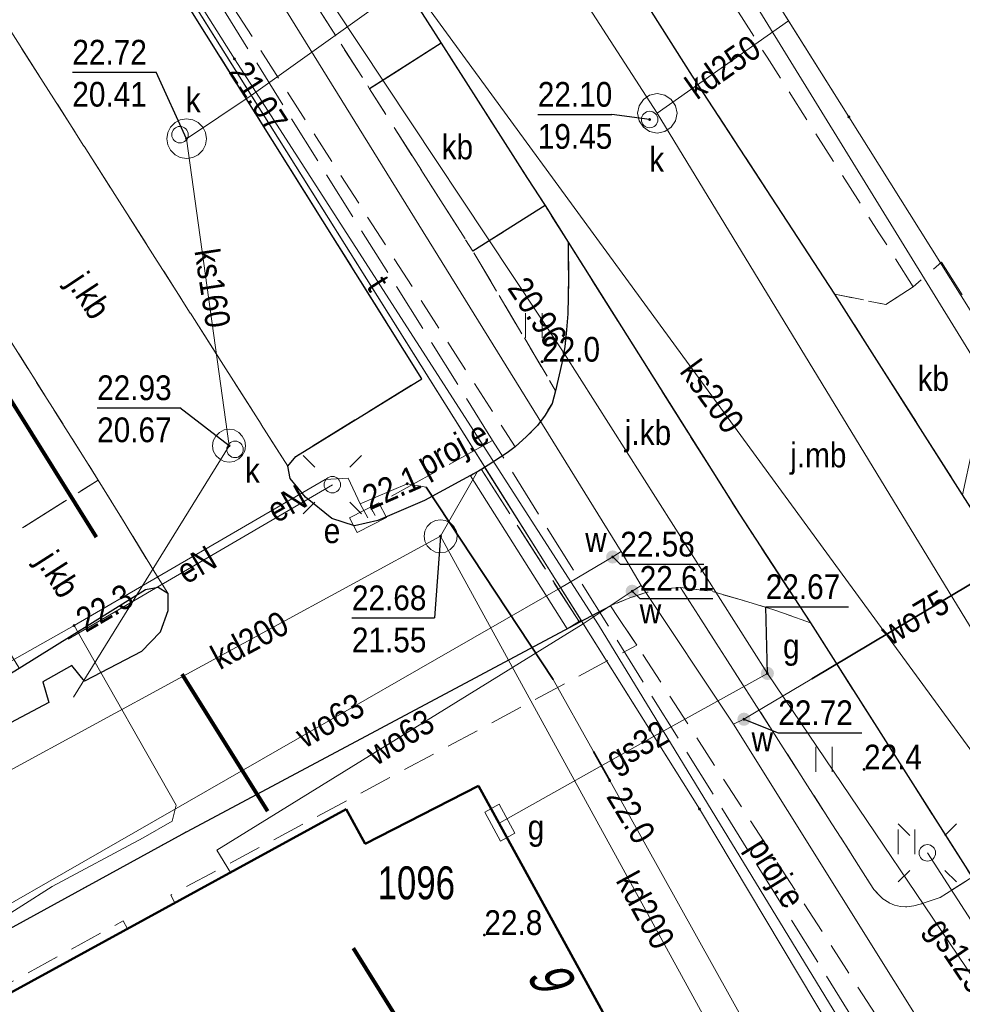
# Model space of a CAD drawing. Header units: metres. Extents: x 5490589 to 5490956, y 5935138 to 5935420.
# Tile 7 of 39: x 5490718 to 5490746, y 5935258 to 5935288. Entities that reach past the tile are written whole.
import ezdxf
from ezdxf.enums import TextEntityAlignment as Align

# ---------------------------------------------------------------- set-up
doc = ezdxf.new("R2010")
doc.units = ezdxf.units.M
doc.header["$MEASUREMENT"] = 0
for name, pattern in [('1.0_0.5', [1.5, 1, -0.5]), ('1.5_0.5', [2, 1.5, -0.5]), ('218-1000', [1.4, 0.7, -0.7]), ('219-500', [0]), ('egug-500', [0])]:
    doc.linetypes.add(name, pattern=pattern)
doc.layers.get('0').update_dxf_attribs({"color": 2, "linetype": 'CONTINUOUS', "lineweight": 5})
for name, color, linetype in [('203-punkt graniczny', 7, 'CONTINUOUS'), ('218-kontur użytku gruntowego', 7, 'CONTINUOUS'), ('219-działka ewidencyjna', 7, 'CONTINUOUS'), ('238-Punkt adresowy budynku', 7, 'CONTINUOUS'), ('312-budynek ewidencyjny', 7, 'CONTINUOUS'), ('312-oznaczenie budynku ewidencyjnego', 7, 'CONTINUOUS'), ('chodnik', 7, 'CONTINUOUS'), ('jezdnia', 7, 'CONTINUOUS'), ('jezdnia-Atr17', 7, 'CONTINUOUS'), ('komora podziemna', 7, 'CONTINUOUS'), ('krawężnik', 7, 'CONTINUOUS'), ('latarnia', 7, 'CONTINUOUS'), ('obszar utwardzony', 7, 'CONTINUOUS'), ('obszar utwardzony-Atr17', 7, 'CONTINUOUS'), ('obudowa ochronna przewodu', 7, 'CONTINUOUS'), ('odwodnienie liniowe', 7, 'CONTINUOUS'), ('pikieta naturalna', 7, 'CONTINUOUS'), ('pikieta naturalna-Atr2', 7, 'CONTINUOUS'), ('przewód elektroenergetyczny podziemny', 7, 'CONTINUOUS'), ('przewód elektroenergetyczny podziemny - ob. projektowany', 7, 'CONTINUOUS'), ('przewód elektroenergetyczny podziemny - ob. projektowany-Atr1', 7, 'CONTINUOUS'), ('przewód elektroenergetyczny podziemny-Atr1', 7, 'CONTINUOUS'), ('przewód gazowy', 7, 'CONTINUOUS'), ('przewód gazowy-Atr1', 7, 'CONTINUOUS'), ('przewód kanalizacyjny', 7, 'CONTINUOUS'), ('przewód kanalizacyjny-Atr1', 7, 'CONTINUOUS'), ('przewód telekomunikacyjny podziemny', 7, 'CONTINUOUS'), ('przewód telekomunikacyjny podziemny-Atr1', 7, 'CONTINUOUS'), ('przewód wodociągowy', 7, 'CONTINUOUS'), ('przewód wodociągowy-Atr1', 7, 'CONTINUOUS'), ('rzędna', 7, 'CONTINUOUS'), ('rzędna-Atr2', 7, 'CONTINUOUS'), ('rzędna-Atr3', 7, 'CONTINUOUS'), ('szafa elektroenergetyczna lub kontener', 7, 'CONTINUOUS'), ('szafa elektroenergetyczna lub kontener-Atr17', 7, 'CONTINUOUS'), ('szafa gazowa lub kontener', 7, 'CONTINUOUS'), ('szafa gazowa lub kontener-Atr17', 7, 'CONTINUOUS'), ('trawnik', 7, 'CONTINUOUS'), ('właz do komory lub kanału - okrągły', 7, 'CONTINUOUS'), ('właz do komory lub kanału - okrągły-Atr17', 7, 'CONTINUOUS'), ('zasuwa lub zawór', 7, 'CONTINUOUS'), ('zasuwa lub zawór-Atr17', 7, 'CONTINUOUS')]:
    doc.layers.add(name, color=color, linetype=linetype)
doc.layers.add('zakres nowy', color=6, linetype='218-1000', lineweight=80)
doc.styles.get("Standard").update_dxf_attribs({"font": 'Working1250', "width": 0.75})
doc.linetypes.add('sukl_500', pattern='A,0.35,0,[22,ksztalty.shx,S=0.5,R=0,X=0,Y=0]', length=0.35)

# ---------------------------------------------------------------- blocks, each defined once
blk = doc.blocks.new('203')
at = {"linetype": 'Continuous', "lineweight": 0}
h = blk.add_hatch(color=0, dxfattribs=at)
edge = h.paths.add_edge_path()
edge.add_arc((0, 0), 0.045, 0, 360)
blk = doc.blocks.new('PW01')
at = {"linetype": 'Continuous', "lineweight": 13}
h = blk.add_hatch(color=0, dxfattribs=at)
edge = h.paths.add_edge_path()
edge.add_arc((0, 0), 0.045, 0, 360)
blk = doc.blocks.new('TU04')
at = {"color": 0, "linetype": 'Continuous', "lineweight": 13}
for p, q in [((0, 0), (0, 0.75)), ((0.5, 0), (0.5, 0.75))]:
    blk.add_line(p, q, dxfattribs=at)
blk = doc.blocks.new('US22')
at = {"color": 0, "linetype": 'Continuous', "lineweight": 13}
blk.add_circle((0, 0), 0.25, dxfattribs=at)
blk = doc.blocks.new('SM01')
at = {"color": 0, "linetype": 'Continuous', "lineweight": 13}
for p, q in [((-0.53, 0.531), (-0.883, 0.884)), ((0.531, 0.531), (0.884, 0.884)), ((-0.53, -0.53), (-0.883, -0.883)), ((0.531, -0.53), (0.884, -0.883))]:
    blk.add_line(p, q, dxfattribs=at)
blk.add_circle((0, 0), 0.25, dxfattribs=at)
blk = doc.blocks.new('US18')
at = {"color": 0, "linetype": 'Continuous', "lineweight": 13}
for p, q in [((-0.5, -0.25), (-0.5, 0.25)), ((-0.5, 0.25), (0.5, 0.25)), ((0.5, -0.25), (0.5, 0.25)), ((-0.5, -0.25), (0.5, -0.25))]:
    blk.add_line(p, q, dxfattribs=at)
blk = doc.blocks.new('US20')
at = {"color": 0, "linetype": 'Continuous', "lineweight": 13}
for p, q in [((-0.5, -0.25), (-0.5, 0.25)), ((-0.5, 0.25), (0.5, 0.25)), ((0.5, -0.25), (0.5, 0.25)), ((-0.5, -0.25), (0.5, -0.25))]:
    blk.add_line(p, q, dxfattribs=at)
blk = doc.blocks.new('US25')
at = {"linetype": 'Continuous', "lineweight": 0}
h = blk.add_hatch(color=0, dxfattribs=at)
edge = h.paths.add_edge_path()
edge.add_arc((0, 0), 0.2, 0, 360)

msp = doc.modelspace()

# ---------------------------------------------------------------- linework, layer by layer
at = {"layer": '218-kontur użytku gruntowego', "color": 3, "linetype": 'egug-500', "lineweight": 18, "flags": 128}
for points in [[(5490725.32, 5935313.46), (5490743.06, 5935285.21)], [(5490743.06, 5935285.21), (5490725.32, 5935313.46)], [(5490714.69, 5935302.17), (5490738.53, 5935264.23)], [(5490738.53, 5935264.23), (5490714.69, 5935302.17)], [(5490743.06, 5935285.21), (5490752.63, 5935269.96)], [(5490752.63, 5935269.96), (5490743.06, 5935285.21)], [(5490738.53, 5935264.23), (5490743.54, 5935255.85)], [(5490743.54, 5935255.85), (5490738.53, 5935264.23)]]:
    msp.add_lwpolyline(points, dxfattribs=at)
at = {"layer": '219-działka ewidencyjna', "color": 7, "linetype": '219-500', "lineweight": 18, "flags": 128}
for points in [[(5490720.38, 5935321.3), (5490743.06, 5935285.21)], [(5490711.96, 5935306.52), (5490738.53, 5935264.23)], [(5490743.06, 5935285.21), (5490752.63, 5935269.96)], [(5490738.53, 5935264.23), (5490743.54, 5935255.85)]]:
    msp.add_lwpolyline(points, dxfattribs=at)
at = {"layer": '312-budynek ewidencyjny', "color": 7, "linetype": 'Continuous', "lineweight": 50, "flags": 128}
for points in [[(5490728.4, 5935263.17), (5490731.83, 5935264.93)], [(5490731.83, 5935264.93), (5490737.45, 5935254.71)], [(5490712.14, 5935255.66), (5490727.82, 5935264.22)], [(5490727.82, 5935264.22), (5490728.4, 5935263.17)]]:
    msp.add_lwpolyline(points, dxfattribs=at)
at = {"layer": 'chodnik', "color": 7, "linetype": '1.0_0.5', "lineweight": 18, "flags": 128}
for points in [[(5490745.01, 5935280.06), (5490743.97, 5935281.7), (5490740.58, 5935287.02), (5490734.29, 5935296.96), (5490724.51, 5935312.19), (5490718.66, 5935321.38), (5490717.32, 5935324.1), (5490713.17, 5935334.3), (5490712.5, 5935336.7), (5490711.63, 5935340.62), (5490711.22, 5935343.09), (5490710.94, 5935345.55), (5490710.75, 5935347.55), (5490710.66, 5935349.54), (5490710.66, 5935351.03), (5490710.7, 5935353.01), (5490712.19, 5935364.94), (5490712.58, 5935366.38), (5490712.87, 5935367.34), (5490713.24, 5935368.27), (5490713.66, 5935369.18), (5490714.14, 5935370.06), (5490714.51, 5935370.62), (5490714.93, 5935371.16), (5490715.4, 5935371.62), (5490715.84, 5935371.93), (5490716.31, 5935372.13), (5490716.64, 5935372.23), (5490716.97, 5935372.31), (5490717.31, 5935372.37), (5490717.79, 5935372.43), (5490718.3, 5935372.47), (5490718.8, 5935372.47), (5490719.32, 5935372.45), (5490719.79, 5935372.33), (5490721.27, 5935371.81), (5490723.61, 5935370.95), (5490724.36, 5935373), (5490723.41, 5935373.35), (5490721.53, 5935374.04), (5490720.55, 5935374.34), (5490720.06, 5935374.47), (5490719.58, 5935374.59), (5490719.09, 5935374.64), (5490718.59, 5935374.65), (5490718.09, 5935374.63), (5490717.59, 5935374.6), (5490717.06, 5935374.54), (5490716.58, 5935374.46), (5490716.1, 5935374.35), (5490715.59, 5935374.2), (5490715.14, 5935373.99), (5490714.72, 5935373.8), (5490714.28, 5935373.53), (5490713.91, 5935373.2), (5490713.52, 5935372.84), (5490713.19, 5935372.46), (5490712.82, 5935372.06), (5490712.55, 5935371.63), (5490712.04, 5935370.75), (5490711.62, 5935369.88), (5490711.19, 5935368.99), (5490710.63, 5935367.57), (5490709.76, 5935364.23), (5490709.44, 5935362.78), (5490709.22, 5935361.29), (5490708.92, 5935359.29), (5490708.69, 5935357.31), (5490708.52, 5935354.29), (5490708.49, 5935352.27), (5490708.49, 5935350.27), (5490708.53, 5935348.26), (5490708.64, 5935346.8), (5490708.77, 5935345.32), (5490708.93, 5935343.86), (5490709.16, 5935342.35), (5490709.38, 5935340.82), (5490709.63, 5935339.3), (5490709.91, 5935337.91), (5490710.2, 5935336.88), (5490710.54, 5935335.49), (5490710.98, 5935334.03), (5490711.86, 5935331.13), (5490712.37, 5935329.69), (5490713.08, 5935327.85), (5490713.69, 5935326.49), (5490715.17, 5935323.27), (5490715.86, 5935321.91), (5490716.6, 5935320.62), (5490717.66, 5935318.92), (5490718.74, 5935317.25), (5490722.51, 5935311.34), (5490732.44, 5935295.73), (5490738.32, 5935286.44), (5490742.63, 5935279.84), (5490744.18, 5935279.52)], [(5490732.94, 5935275.21), (5490733.29, 5935275.52), (5490733.62, 5935275.85), (5490733.85, 5935276.17), (5490734.06, 5935276.52), (5490734.17, 5935276.91), (5490731.66, 5935281.14), (5490728.53, 5935286.06), (5490725.2, 5935291.27), (5490722.05, 5935296.28), (5490718.84, 5935301.33), (5490715.56, 5935306.35), (5490712.28, 5935311.52), (5490709.09, 5935316.55), (5490708.36, 5935317.49), (5490707.88, 5935318.37), (5490707.39, 5935319.26), (5490706.91, 5935320.13), (5490706.42, 5935321.03), (5490705.94, 5935321.89), (5490705.74, 5935322.31), (5490705.28, 5935323.21), (5490704.61, 5935324.71), (5490704.14, 5935324.81), (5490703.64, 5935324.93), (5490703.19, 5935324.99), (5490702.81, 5935325.04), (5490702.26, 5935324.98), (5490703.03, 5935323.35), (5490703.43, 5935322.42), (5490703.88, 5935321.52), (5490704.33, 5935320.64), (5490704.82, 5935319.76), (5490705.29, 5935318.87), (5490705.77, 5935318), (5490706.26, 5935317.14), (5490706.77, 5935316.26), (5490716.95, 5935300.22), (5490726.64, 5935285.02)], [(5490744.7, 5935256.71), (5490744.93, 5935256.26), (5490745.1, 5935255.79), (5490745.19, 5935255.55), (5490745.25, 5935255.28), (5490745.31, 5935255.05), (5490745.33, 5935254.81), (5490745.38, 5935254.46), (5490745.38, 5935254.14), (5490745.37, 5935253.79), (5490745.34, 5935253.45), (5490745.27, 5935253.14), (5490745.06, 5935252.48), (5490744.86, 5935251.92), (5490744.47, 5935251.12), (5490744.22, 5935250.75), (5490744.08, 5935250.54), (5490743.8, 5935250.13), (5490743.58, 5935249.88), (5490743.37, 5935249.61), (5490743.15, 5935249.38), (5490742.95, 5935249.16), (5490742.57, 5935248.86), (5490742.33, 5935248.71), (5490724.82, 5935239.18), (5490705.47, 5935228.63), (5490693.16, 5935221.91), (5490692.71, 5935221.7), (5490692.25, 5935221.48), (5490691.89, 5935221.35), (5490691.18, 5935221.11), (5490690.34, 5935220.87), (5490689.82, 5935220.79), (5490689.33, 5935220.75), (5490688.66, 5935220.74), (5490688.32, 5935220.78), (5490687.81, 5935220.83), (5490687.32, 5935220.94), (5490686.84, 5935221.1), (5490686.36, 5935221.26), (5490685.9, 5935221.46), (5490685.47, 5935221.71), (5490685.04, 5935222), (5490684.65, 5935222.31), (5490684.26, 5935222.64), (5490683.95, 5935222.92), (5490681.58, 5935222.25), (5490682.03, 5935221.84), (5490682.34, 5935221.51), (5490682.69, 5935221.17), (5490683.06, 5935220.82), (5490683.46, 5935220.5), (5490683.86, 5935220.2), (5490684.28, 5935219.91), (5490684.72, 5935219.66), (5490685.15, 5935219.42), (5490685.61, 5935219.22), (5490686.07, 5935219.05), (5490687.06, 5935218.73), (5490687.54, 5935218.63), (5490688.53, 5935218.56), (5490689.05, 5935218.54), (5490690.08, 5935218.63), (5490691.09, 5935218.79), (5490691.54, 5935218.92), (5490692.46, 5935219.23), (5490693.4, 5935219.62), (5490693.9, 5935219.85), (5490712.74, 5935230.16), (5490744.74, 5935247.55), (5490745.65, 5935248.12), (5490746.48, 5935248.68), (5490747.2, 5935249.3), (5490747.84, 5935249.96), (5490747.66, 5935250.63), (5490747.54, 5935251.26), (5490747.45, 5935252.13), (5490747.39, 5935253.13), (5490747.39, 5935254.13), (5490747.49, 5935255.14), (5490747.67, 5935256.1), (5490747.96, 5935257.1), (5490748.16, 5935257.57), (5490748.31, 5935257.9), (5490748.57, 5935258.33), (5490748.88, 5935258.81), (5490746.8, 5935262.16), (5490745.83, 5935261.55), (5490745.22, 5935261.34), (5490745.03, 5935261.29), (5490744.82, 5935261.26), (5490744.63, 5935261.27), (5490744.44, 5935261.31), (5490744.27, 5935261.39), (5490744.09, 5935261.51), (5490743.95, 5935261.65), (5490743.82, 5935261.79), (5490743.71, 5935261.96), (5490737.96, 5935270.94), (5490737.41, 5935270.9), (5490736.94, 5935270.8), (5490736.42, 5935270.63), (5490735.83, 5935270.39), (5490736.63, 5935269.2), (5490744.43, 5935257.14)], [(5490690.95, 5935244.52), (5490696.44, 5935247.5), (5490701.56, 5935250.21), (5490701.7, 5935249.96), (5490703.23, 5935250.8), (5490703.11, 5935251.03), (5490721.06, 5935260.84), (5490721.19, 5935260.6), (5490722.62, 5935261.38), (5490722.5, 5935261.62), (5490736.63, 5935269.2), (5490735.83, 5935270.39), (5490734.89, 5935269.89), (5490722.85, 5935263.47), (5490711.65, 5935257.33), (5490708.69, 5935255.66), (5490695.81, 5935248.66), (5490690.33, 5935245.66)]]:
    msp.add_lwpolyline(points, close=True, dxfattribs=at)
at = {"layer": 'jezdnia', "color": 7, "linetype": '1.5_0.5', "lineweight": 18, "flags": 128}
for points in [[(5490754, 5935262.06), (5490751.86, 5935265.39), (5490746.51, 5935273.75), (5490742.63, 5935279.84), (5490738.32, 5935286.44), (5490732.44, 5935295.73), (5490722.51, 5935311.34), (5490718.74, 5935317.25), (5490717.66, 5935318.92), (5490716.6, 5935320.62), (5490715.86, 5935321.91), (5490715.17, 5935323.27), (5490713.69, 5935326.49), (5490713.08, 5935327.85), (5490712.37, 5935329.69), (5490711.86, 5935331.13), (5490710.98, 5935334.03), (5490710.54, 5935335.49), (5490710.2, 5935336.88), (5490709.91, 5935337.91), (5490709.63, 5935339.3), (5490709.38, 5935340.82), (5490709.16, 5935342.35), (5490708.93, 5935343.86), (5490708.77, 5935345.32), (5490708.64, 5935346.8), (5490708.53, 5935348.26), (5490708.49, 5935350.27), (5490708.49, 5935352.27), (5490708.52, 5935354.29), (5490708.69, 5935357.31), (5490708.92, 5935359.29), (5490709.22, 5935361.29), (5490709.44, 5935362.78), (5490709.76, 5935364.23), (5490710.63, 5935367.57), (5490711.19, 5935368.99), (5490711.62, 5935369.88), (5490712.04, 5935370.75), (5490712.55, 5935371.63), (5490712.82, 5935372.06), (5490713.19, 5935372.46), (5490713.52, 5935372.84), (5490713.91, 5935373.2), (5490714.28, 5935373.53), (5490714.72, 5935373.8), (5490715.14, 5935373.99), (5490715.59, 5935374.2), (5490716.1, 5935374.35), (5490716.58, 5935374.46), (5490717.06, 5935374.54), (5490717.59, 5935374.6), (5490718.09, 5935374.63), (5490718.59, 5935374.65), (5490719.09, 5935374.64), (5490719.58, 5935374.59), (5490720.06, 5935374.47), (5490720.55, 5935374.34), (5490721.53, 5935374.04), (5490723.41, 5935373.35), (5490702.58, 5935381.08), (5490702.88, 5935380.9), (5490703.47, 5935380.34), (5490704.14, 5935379.62), (5490704.41, 5935379.22), (5490704.74, 5935378.8), (5490705, 5935378.36), (5490705.24, 5935377.93), (5490705.41, 5935377.45), (5490705.56, 5935376.98), (5490705.82, 5935376), (5490705.91, 5935375.52), (5490705.96, 5935375), (5490705.84, 5935373.98), (5490705.68, 5935373.03), (5490704.59, 5935369.2), (5490704.16, 5935367.65), (5490703.32, 5935364.34), (5490702.95, 5935362.4), (5490702.62, 5935360.41), (5490702.37, 5935358.41), (5490702.21, 5935356.95), (5490702.11, 5935355.46), (5490702, 5935353.48), (5490701.86, 5935351.04), (5490701.94, 5935349.48), (5490702, 5935347.48), (5490702.1, 5935345.49), (5490702.32, 5935343.51), (5490702.58, 5935341.53), (5490702.9, 5935339.58), (5490703.23, 5935337.6), (5490704.2, 5935333.72), (5490704.64, 5935332.3), (5490705.46, 5935329.97), (5490706.14, 5935328.08), (5490707.1, 5935325.83), (5490707.95, 5935324), (5490709.1, 5935321.76), (5490710.29, 5935319.58), (5490711.29, 5935317.81), (5490714.53, 5935312.73), (5490717.75, 5935307.69), (5490721, 5935302.68), (5490723.92, 5935298.01), (5490727.38, 5935292.63), (5490730.7, 5935287.45), (5490733.32, 5935283.34), (5490733.85, 5935282.52), (5490734.55, 5935281.41), (5490739.74, 5935273.17), (5490741.9, 5935269.87), (5490746.8, 5935262.16), (5490748.88, 5935258.81), (5490749.4, 5935257.88), (5490749.6, 5935257.24), (5490749.69, 5935256.22), (5490749.7, 5935255.72), (5490749.66, 5935254.72), (5490749.48, 5935253.71), (5490749.24, 5935252.74), (5490748.89, 5935251.77), (5490748.72, 5935251.33), (5490748.47, 5935250.87), (5490747.84, 5935249.96), (5490747.2, 5935249.3), (5490746.48, 5935248.68), (5490745.65, 5935248.12), (5490744.74, 5935247.55), (5490712.74, 5935230.16), (5490703.54, 5935225.12), (5490693.9, 5935219.85), (5490693.4, 5935219.62), (5490692.46, 5935219.23), (5490691.54, 5935218.92), (5490691.09, 5935218.79), (5490690.08, 5935218.63), (5490689.05, 5935218.54), (5490688.53, 5935218.56), (5490687.54, 5935218.63), (5490687.06, 5935218.73), (5490686.07, 5935219.05), (5490685.61, 5935219.22), (5490685.15, 5935219.42), (5490684.72, 5935219.66), (5490684.28, 5935219.91), (5490683.86, 5935220.2), (5490683.46, 5935220.5), (5490683.06, 5935220.82), (5490682.69, 5935221.17), (5490682.34, 5935221.51), (5490682.03, 5935221.84), (5490681.58, 5935222.25), (5490692, 5935203.21), (5490691.95, 5935203.64), (5490691.81, 5935204.11), (5490691.67, 5935204.57), (5490691.58, 5935205.09), (5490691.5, 5935205.57), (5490691.45, 5935206.08), (5490691.44, 5935206.59), (5490691.46, 5935207.1), (5490691.51, 5935207.6), (5490691.57, 5935208.09), (5490691.67, 5935208.6), (5490691.79, 5935209.07), (5490691.97, 5935209.54), (5490692.16, 5935210.01), (5490692.38, 5935210.47), (5490692.6, 5935210.92), (5490692.87, 5935211.35), (5490693.16, 5935211.75), (5490693.44, 5935212.14), (5490693.82, 5935212.5), (5490694.17, 5935212.86), (5490694.55, 5935213.19), (5490694.94, 5935213.49), (5490695.79, 5935214.04), (5490696.66, 5935214.53), (5490697.52, 5935215.02), (5490700.98, 5935216.88), (5490713.43, 5935223.69), (5490747.61, 5935242.42), (5490749.35, 5935243.37), (5490751.08, 5935244.31), (5490752.54, 5935244.93), (5490753.48, 5935245.27), (5490754.44, 5935245.5), (5490755.47, 5935245.62), (5490756.49, 5935245.57), (5490757.44, 5935245.48), (5490757.94, 5935245.33), (5490758.44, 5935245.18), (5490758.97, 5935244.88), (5490759.4, 5935244.58), (5490760.1, 5935243.77), (5490762.52, 5935240.67), (5490764.56, 5935238.37), (5490768.95, 5935233.26), (5490770.95, 5935231.1), (5490772.99, 5935228.9), (5490777.19, 5935224.62), (5490781.53, 5935220.39), (5490785.9, 5935216.42), (5490790.42, 5935212.45), (5490793, 5935210.21), (5490794.96, 5935208.49), (5490798.17, 5935206.07), (5490801.3, 5935203.57), (5490802.88, 5935202.4), (5490805.26, 5935200.59), (5490810.19, 5935197.14), (5490813.47, 5935194.9), (5490818.52, 5935191.68), (5490820, 5935190.79), (5490832.04, 5935183.46), (5490835.43, 5935181.38), (5490842.37, 5935177.14), (5490842.16, 5935176.8), (5490843.47, 5935176), (5490843.72, 5935176.35), (5490850.85, 5935171.98), (5490854.26, 5935169.93), (5490861.26, 5935165.65), (5490866.4, 5935162.52), (5490869.81, 5935160.5), (5490872.81, 5935165.67), (5490863.37, 5935171.42), (5490857.41, 5935175.05), (5490855.71, 5935176.07), (5490854.88, 5935176.62), (5490854.18, 5935177.24), (5490853.76, 5935177.67), (5490853.43, 5935178.05), (5490853.12, 5935178.46), (5490852.87, 5935178.88), (5490852.62, 5935179.32), (5490852.42, 5935179.78), (5490852.23, 5935180.26), (5490852.07, 5935180.73), (5490851.98, 5935181.24), (5490851.9, 5935181.72), (5490851.84, 5935182.21), (5490851.82, 5935182.71), (5490851.84, 5935183.22), (5490851.86, 5935183.73), (5490851.92, 5935184.22), (5490852.03, 5935184.71), (5490852.2, 5935185.34), (5490853.97, 5935188.73), (5490850.09, 5935193.68), (5490848.57, 5935191.56), (5490847.66, 5935190.36), (5490847.03, 5935189.58), (5490846.4, 5935188.81), (5490845.74, 5935188.06), (5490845.37, 5935187.7), (5490844.97, 5935187.4), (5490844.56, 5935187.12), (5490844.11, 5935186.9), (5490843.65, 5935186.7), (5490843.16, 5935186.55), (5490842.68, 5935186.42), (5490842.2, 5935186.37), (5490841.69, 5935186.29), (5490841.17, 5935186.25), (5490840.68, 5935186.22), (5490840.17, 5935186.24), (5490839.68, 5935186.32), (5490838.71, 5935186.6), (5490837.82, 5935187.05), (5490836.52, 5935187.78), (5490835.18, 5935188.62), (5490834.38, 5935189.08), (5490825.04, 5935194.87), (5490816.97, 5935199.82), (5490814.03, 5935201.78), (5490809.92, 5935204.66), (5490805.89, 5935207.58), (5490800.35, 5935211.9), (5490796.91, 5935214.74), (5490793.82, 5935217.29), (5490790.8, 5935219.95), (5490787.83, 5935222.62), (5490784.89, 5935225.39), (5490782.03, 5935228.18), (5490778.52, 5935231.68), (5490776.46, 5935233.91), (5490773.09, 5935237.6), (5490769.8, 5935241.37), (5490767.26, 5935244.46), (5490764.74, 5935247.57), (5490762.2, 5935250.68)], [(5490730.11, 5935277.27), (5490719.53, 5935294.16), (5490708.86, 5935311.13), (5490704.65, 5935308.48), (5490715.2, 5935291.66), (5490726.05, 5935274.62), (5490726.29, 5935274.92)], [(5490720.3, 5935274.2), (5490711.5, 5935288.18), (5490700.4, 5935305.85), (5490697.07, 5935303.77), (5490708, 5935286.36), (5490716.99, 5935272.11)], [(5490734.55, 5935281.41), (5490734.56, 5935280.25), (5490734.55, 5935279.76), (5490734.54, 5935279.24), (5490734.5, 5935278.75), (5490734.45, 5935278.24), (5490734.36, 5935277.74), (5490734.17, 5935276.91), (5490734.06, 5935276.52), (5490733.85, 5935276.17), (5490733.62, 5935275.85), (5490733.29, 5935275.52), (5490732.94, 5935275.21), (5490732.7, 5935275.03), (5490731.92, 5935274.52), (5490734.89, 5935269.89), (5490735.83, 5935270.39), (5490735.91, 5935270.43), (5490736.42, 5935270.63), (5490736.94, 5935270.8), (5490737.41, 5935270.9), (5490737.96, 5935270.94), (5490738.92, 5935270.82), (5490739.87, 5935270.55), (5490740.82, 5935270.26), (5490741.9, 5935269.87), (5490739.74, 5935273.17)], [(5490716.05, 5935271.49), (5490717.91, 5935268.5), (5490721.74, 5935270.88), (5490722.12, 5935270.95), (5490722.41, 5935270.77), (5490720.3, 5935274.2), (5490716.99, 5935272.11)]]:
    msp.add_lwpolyline(points, close=True, dxfattribs=at)
at = {"layer": 'jezdnia', "color": 7, "linetype": '1.5_0.5', "lineweight": 18}
for points in [[(5490711.5, 5935288.18), (5490720.3, 5935274.2), (5490722.41, 5935270.77), (5490722.41, 5935270.24), (5490722.18, 5935269.59), (5490721.61, 5935269), (5490719.89, 5935268.1), (5490719.5, 5935268.58), (5490718.62, 5935268.08), (5490718.8, 5935267.46), (5490715.29, 5935265.6), (5490714.6, 5935265.35), (5490714.04, 5935265.5), (5490711.79, 5935268.81), (5490700.43, 5935286.81), (5490691.83, 5935300.53)], [(5490697.26, 5935264.8), (5490703.43, 5935268.14), (5490704.14, 5935268.32), (5490704.98, 5935268.2), (5490705.82, 5935267.73), (5490706.55, 5935266.89), (5490707.52, 5935265.04), (5490707.55, 5935264.68), (5490707.29, 5935264.4), (5490703.32, 5935262.32), (5490706.71, 5935256.01), (5490711.13, 5935258.32), (5490711.65, 5935257.33), (5490722.85, 5935263.47), (5490734.89, 5935269.89), (5490731.92, 5935274.52), (5490730.19, 5935273.58), (5490728.78, 5935272.98), (5490728.07, 5935272.81), (5490727.38, 5935273.04), (5490726.59, 5935273.68), (5490726.12, 5935274.25), (5490726.05, 5935274.62), (5490715.2, 5935291.66)]]:
    msp.add_lwpolyline(points, dxfattribs=at)
at = {"layer": 'komora podziemna', "color": 34, "linetype": 'Continuous', "lineweight": 18, "flags": 128}
for points in [[(5490737.25, 5935285.92), (5490737.48, 5935285.87), (5490737.67, 5935285.74), (5490737.8, 5935285.55), (5490737.85, 5935285.32), (5490737.8, 5935285.09), (5490737.67, 5935284.9), (5490737.48, 5935284.77), (5490737.25, 5935284.72), (5490737.02, 5935284.77), (5490736.83, 5935284.9), (5490736.7, 5935285.09), (5490736.65, 5935285.32), (5490736.7, 5935285.55), (5490736.83, 5935285.74), (5490737.02, 5935285.87)], [(5490722.98, 5935285.15), (5490723.17, 5935285.12), (5490723.33, 5935285.04), (5490723.47, 5935284.9), (5490723.55, 5935284.74), (5490723.58, 5935284.55), (5490723.55, 5935284.36), (5490723.47, 5935284.2), (5490723.33, 5935284.06), (5490723.17, 5935283.98), (5490722.98, 5935283.95), (5490722.79, 5935283.98), (5490722.63, 5935284.06), (5490722.49, 5935284.2), (5490722.41, 5935284.36), (5490722.38, 5935284.55), (5490722.41, 5935284.74), (5490722.49, 5935284.9), (5490722.63, 5935285.04), (5490722.79, 5935285.12)], [(5490724.27, 5935275.74), (5490724.42, 5935275.72), (5490724.56, 5935275.64), (5490724.67, 5935275.53), (5490724.75, 5935275.39), (5490724.77, 5935275.24), (5490724.75, 5935275.09), (5490724.67, 5935274.95), (5490724.56, 5935274.84), (5490724.42, 5935274.76), (5490724.27, 5935274.74), (5490724.12, 5935274.76), (5490723.98, 5935274.84), (5490723.87, 5935274.95), (5490723.79, 5935275.09), (5490723.77, 5935275.24), (5490723.79, 5935275.39), (5490723.87, 5935275.53), (5490723.98, 5935275.64), (5490724.12, 5935275.72)], [(5490730.68, 5935273), (5490730.83, 5935272.98), (5490730.97, 5935272.9), (5490731.08, 5935272.79), (5490731.16, 5935272.65), (5490731.18, 5935272.5), (5490731.16, 5935272.35), (5490731.08, 5935272.21), (5490730.97, 5935272.1), (5490730.83, 5935272.02), (5490730.68, 5935272), (5490730.53, 5935272.02), (5490730.39, 5935272.1), (5490730.28, 5935272.21), (5490730.2, 5935272.35), (5490730.18, 5935272.5), (5490730.2, 5935272.65), (5490730.28, 5935272.79), (5490730.39, 5935272.9), (5490730.53, 5935272.98)]]:
    msp.add_lwpolyline(points, close=True, dxfattribs=at)
at = {"layer": 'krawężnik', "color": 7, "linetype": 'Continuous', "lineweight": 25, "flags": 128}
for points in [[(5490732.7, 5935275.03), (5490731.92, 5935274.52), (5490730.19, 5935273.58), (5490728.78, 5935272.98), (5490728.07, 5935272.81), (5490727.38, 5935273.04), (5490726.59, 5935273.68), (5490726.12, 5935274.25), (5490726.05, 5935274.62), (5490726.29, 5935274.92), (5490730.11, 5935277.27), (5490719.53, 5935294.16), (5490708.86, 5935311.13), (5490704.65, 5935308.48), (5490700.4, 5935305.85), (5490697.07, 5935303.77), (5490708, 5935286.36), (5490716.99, 5935272.11)], [(5490790.8, 5935219.95), (5490787.83, 5935222.62), (5490784.89, 5935225.39), (5490782.03, 5935228.18), (5490778.52, 5935231.68), (5490776.46, 5935233.91), (5490773.09, 5935237.6), (5490769.8, 5935241.37), (5490767.26, 5935244.46), (5490764.74, 5935247.57), (5490762.2, 5935250.68), (5490759.2, 5935254.7), (5490754, 5935262.06), (5490751.86, 5935265.39), (5490746.51, 5935273.75), (5490742.63, 5935279.84), (5490738.32, 5935286.44), (5490732.44, 5935295.73)], [(5490727.38, 5935292.63), (5490730.7, 5935287.45), (5490728.53, 5935286.06)], [(5490730.7, 5935287.45), (5490733.32, 5935283.34), (5490733.85, 5935282.52), (5490731.66, 5935281.14)], [(5490733.85, 5935282.52), (5490734.55, 5935281.41), (5490734.56, 5935280.25), (5490734.55, 5935279.76), (5490734.54, 5935279.24), (5490734.5, 5935278.75), (5490734.45, 5935278.24), (5490734.36, 5935277.74), (5490734.17, 5935276.91), (5490734.06, 5935276.52), (5490733.85, 5935276.17), (5490733.62, 5935275.85), (5490733.29, 5935275.52), (5490732.94, 5935275.21), (5490732.7, 5935275.03)], [(5490734.55, 5935281.41), (5490739.74, 5935273.17), (5490741.9, 5935269.87), (5490746.8, 5935262.16)], [(5490690.59, 5935255.45), (5490699.17, 5935260.15), (5490697.08, 5935264.13), (5490697.03, 5935264.51), (5490697.26, 5935264.8), (5490703.43, 5935268.14), (5490704.14, 5935268.32), (5490704.98, 5935268.2), (5490705.82, 5935267.73), (5490706.55, 5935266.89), (5490707.52, 5935265.04), (5490707.55, 5935264.68), (5490707.29, 5935264.4), (5490703.32, 5935262.32), (5490706.71, 5935256.01), (5490711.13, 5935258.32), (5490711.65, 5935257.33), (5490722.85, 5935263.47), (5490734.89, 5935269.89), (5490735.83, 5935270.39)]]:
    msp.add_lwpolyline(points, dxfattribs=at)
msp.add_lwpolyline([(5490714.1, 5935266.18), (5490717.91, 5935268.5), (5490721.74, 5935270.88), (5490722.12, 5935270.95), (5490722.41, 5935270.77), (5490722.41, 5935270.24), (5490722.18, 5935269.59), (5490721.61, 5935269), (5490719.89, 5935268.1), (5490719.5, 5935268.58), (5490718.62, 5935268.08), (5490718.8, 5935267.46), (5490715.29, 5935265.6), (5490714.6, 5935265.35), (5490714.04, 5935265.5), (5490713.94, 5935265.85)], close=True, dxfattribs=at)
at = {"layer": 'obszar utwardzony', "color": 7, "linetype": '1.5_0.5', "lineweight": 18, "flags": 128}
for points in [[(5490730.7, 5935287.45), (5490728.53, 5935286.06), (5490731.66, 5935281.14), (5490733.85, 5935282.52), (5490733.32, 5935283.34)], [(5490748.61, 5935276.42), (5490745.87, 5935280.81), (5490745.01, 5935280.06), (5490744.18, 5935279.52), (5490742.63, 5935279.84), (5490746.51, 5935273.75), (5490746.84, 5935275.29), (5490747.72, 5935275.85)]]:
    msp.add_lwpolyline(points, close=True, dxfattribs=at)
at = {"layer": 'obudowa ochronna przewodu', "color": 7, "linetype": 'Continuous', "lineweight": 35, "flags": 128}
for points in [[(5490734.1, 5935268.16), (5490730.24, 5935273.99)], [(5490741.94, 5935268.18), (5490747.95, 5935271.76)], [(5490735.81, 5935265.09), (5490735.32, 5935265.97)]]:
    msp.add_lwpolyline(points, dxfattribs=at)
at = {"layer": 'odwodnienie liniowe', "color": 34, "linetype": 'sukl_500', "lineweight": 18}
for p, q in [((5490731.589, 5935274.327), (5490731.8, 5935274.46)), ((5490731.589, 5935274.327), (5490734.519, 5935269.687)), ((5490734.519, 5935269.687), (5490734.73, 5935269.82))]:
    msp.add_line(p, q, dxfattribs=at)
at = {"layer": 'odwodnienie liniowe', "color": 34, "linetype": 'CONTINUOUS', "lineweight": 18}
for p, q in [((5490732.011, 5935274.593), (5490731.8, 5935274.46)), ((5490732.011, 5935274.593), (5490734.941, 5935269.953)), ((5490734.941, 5935269.953), (5490734.73, 5935269.82))]:
    msp.add_line(p, q, dxfattribs=at)
at = {"layer": 'przewód elektroenergetyczny podziemny', "color": 1, "linetype": 'Continuous', "lineweight": 18, "flags": 128}
for points in [[(5490766.68, 5935249.32), (5490757.03, 5935262.51), (5490748.95, 5935274.46), (5490738.72, 5935291.07), (5490731.81, 5935301.59), (5490724.84, 5935312.24), (5490720.04, 5935320.33), (5490718.85, 5935321.93), (5490713.39, 5935334.71), (5490712.27, 5935339.21), (5490711.42, 5935345.39), (5490711.15, 5935348.31), (5490711.35, 5935352.94), (5490711.8, 5935360.21), (5490713.32, 5935366.71), (5490715.72, 5935368.71), (5490715.69, 5935370.66), (5490705.2, 5935374.68)], [(5490685.57, 5935292.67), (5490686.75, 5935292.95), (5490689.23, 5935289.91), (5490690.59, 5935287.22), (5490695.37, 5935277.99), (5490698.35, 5935274.55), (5490699.06, 5935273.23), (5490702.85, 5935266.19), (5490704.14, 5935263.8), (5490704.85, 5935263.97), (5490711.66, 5935265.57), (5490712.38, 5935265.74), (5490719.57, 5935269.79), (5490727.18, 5935274.22), (5490727.88, 5935274.26), (5490728.24, 5935273.48), (5490728.48, 5935273.06)], [(5490719.39, 5935269.38), (5490727.4, 5935274.06)], [(5490728.24, 5935273.48), (5490728.48, 5935273.06)], [(5490754.47, 5935240.63), (5490752.22, 5935244.4), (5490747.9, 5935251.83), (5490748.79, 5935252.94), (5490749.19, 5935254.83), (5490748.9, 5935257.55), (5490745.44, 5935262.9)]]:
    msp.add_lwpolyline(points, dxfattribs=at)
at = {"layer": 'przewód elektroenergetyczny podziemny', "color": 1, "linetype": 'Continuous', "lineweight": 18}
msp.add_lwpolyline([(5490717.52, 5935234.66), (5490742.13, 5935248.32), (5490744.19, 5935250.05), (5490735.81, 5935265.09), (5490735.32, 5935265.97), (5490734.1, 5935268.16), (5490730.24, 5935273.99), (5490729.67, 5935274.09), (5490728.24, 5935273.48), (5490727.88, 5935274.26), (5490727.18, 5935274.22), (5490719.57, 5935269.79), (5490719.7, 5935269.56), (5490722.66, 5935264.35), (5490722.54, 5935263.86), (5490721.66, 5935263.36), (5490718.91, 5935261.88), (5490716.14, 5935260.12), (5490716.91, 5935258.51)], dxfattribs=at)
at = {"layer": 'przewód elektroenergetyczny podziemny - ob. projektowany', "color": 1, "linetype": '1.5_0.5', "lineweight": 18}
msp.add_lwpolyline([(5490766.67, 5935216.77), (5490771.67, 5935223.11), (5490756.94, 5935238.82), (5490744.23, 5935256.19), (5490732.26, 5935275.4), (5490720.8, 5935293.74), (5490708.28, 5935313.6), (5490704.46, 5935320.62), (5490702.72, 5935324.6), (5490699.02, 5935335.71), (5490697.65, 5935343.72), (5490697.26, 5935351.69), (5490697.51, 5935356.77), (5490699.19, 5935368.57), (5490700.26, 5935373.61), (5490700.21, 5935379.44), (5490686.05, 5935384.57), (5490676.876, 5935387.907)], dxfattribs=at)
at = {"layer": 'przewód elektroenergetyczny podziemny - ob. projektowany', "color": 1, "linetype": '1.5_0.5', "lineweight": 18, "flags": 128}
for points in [[(5490732.26, 5935275.4), (5490728.57, 5935273.37), (5490728.63, 5935273.24)], [(5490728.57, 5935273.37), (5490728.7, 5935273.13)]]:
    msp.add_lwpolyline(points, dxfattribs=at)
at = {"layer": 'przewód gazowy', "color": 40, "linetype": 'Continuous', "lineweight": 18, "flags": 128}
for points in [[(5490740.59, 5935268.34), (5490734.42, 5935278.06), (5490727.46, 5935288.55), (5490714.47, 5935308.26), (5490711.96, 5935309.21), (5490706.86, 5935317.58), (5490706.7, 5935321.59), (5490706.09, 5935323.81), (5490701.64, 5935337.71), (5490700.88, 5935340.9), (5490700.23, 5935345.92), (5490700.27, 5935351), (5490703.1, 5935377.06)], [(5490740.59, 5935268.34), (5490737.16, 5935266.44), (5490732.48, 5935263.81)], [(5490756.14, 5935245.34), (5490740.59, 5935268.34)]]:
    msp.add_lwpolyline(points, dxfattribs=at)
at = {"layer": 'przewód kanalizacyjny', "color": 34, "linetype": 'Continuous', "lineweight": 18}
msp.add_lwpolyline([(5490843.12, 5935176.8), (5490804.89, 5935205.1), (5490770.59, 5935230.64), (5490754.39, 5935255.57), (5490729.9, 5935289.08), (5490710.57, 5935316.38), (5490703.51, 5935346.76), (5490707.95, 5935384.8), (5490676.876, 5935395.649)], dxfattribs=at)
at = {"layer": 'przewód kanalizacyjny', "color": 34, "linetype": 'Continuous', "lineweight": 18, "flags": 128}
for points in [[(5490706.43, 5935344.51), (5490709.51, 5935334.41), (5490711.93, 5935325.22), (5490725.24, 5935303.9), (5490737.25, 5935285.32)], [(5490737.89, 5935293.36), (5490729.92, 5935289.43), (5490724.94, 5935285.86)], [(5490737.25, 5935285.32), (5490741.23, 5935288.12)], [(5490724.94, 5935285.86), (5490722.98, 5935284.55), (5490724.27, 5935275.24), (5490719.55, 5935267.62)], [(5490737.25, 5935285.32), (5490751.72, 5935261.59), (5490758.4, 5935253.7)], [(5490730.68, 5935272.5), (5490731.8, 5935274.46)], [(5490730.68, 5935272.5), (5490714.84, 5935263.89)], [(5490730.68, 5935272.5), (5490739.47, 5935256.47)]]:
    msp.add_lwpolyline(points, dxfattribs=at)
at = {"layer": 'przewód telekomunikacyjny podziemny', "color": 30, "linetype": 'Continuous', "lineweight": 18, "flags": 128}
msp.add_lwpolyline([(5490713.76, 5935303.88), (5490724.43, 5935286.97), (5490735.47, 5935269.81), (5490743.68, 5935256.36)], dxfattribs=at)
at = {"layer": 'przewód wodociągowy', "color": 5, "linetype": 'Continuous', "lineweight": 18, "flags": 128}
for points in [[(5490725.17, 5935289.78), (5490736.16, 5935272.04), (5490736.76, 5935271), (5490739.56, 5935266.8), (5490746.06, 5935256.41), (5490748, 5935253.64), (5490748.2, 5935253.36), (5490748.47, 5935253.01), (5490754.56, 5935243.2), (5490770.75, 5935225.16), (5490774.24, 5935221.7), (5490779.38, 5935216.7), (5490785.73, 5935211.63), (5490798.13, 5935201.73)], [(5490739.56, 5935266.8), (5490739.88, 5935266.95), (5490741.94, 5935268.18), (5490750.54, 5935273.3)], [(5490736.16, 5935272.04), (5490735.9, 5935271.87), (5490734.32, 5935270.93)], [(5490700.01, 5935249.04), (5490698.79, 5935251.42), (5490699.81, 5935251.94), (5490712.9, 5935258.65), (5490734.32, 5935270.93)], [(5490736.76, 5935271), (5490736.49, 5935270.83), (5490735, 5935269.84)], [(5490735, 5935269.84), (5490723.9, 5935262.98), (5490724.31, 5935262.3)]]:
    msp.add_lwpolyline(points, dxfattribs=at)
at = {"layer": 'rzędna-Atr2', "color": 7}
for p, q in [((5490719.517, 5935286.564), (5490722.054, 5935286.564)), ((5490722.98, 5935284.55), (5490722.054, 5935286.564)), ((5490733.629, 5935285.285), (5490735.874, 5935285.285)), ((5490737.02, 5935285.13), (5490735.874, 5935285.285)), ((5490720.269, 5935276.391), (5490722.774, 5935276.391)), ((5490724.27, 5935275.24), (5490722.774, 5935276.391)), ((5490730.68, 5935272.5), (5490730.498, 5935270.022)), ((5490727.993, 5935270.022), (5490730.498, 5935270.022)), ((5490739.88, 5935266.95), (5490740.921, 5935266.539)), ((5490740.921, 5935266.539), (5490743.458, 5935266.539))]:
    msp.add_line(p, q, dxfattribs=at)
at = {"layer": 'rzędna-Atr2', "color": 7, "flags": 128}
for points in [[(5490735.9, 5935271.87), (5490736.13, 5935271.65), (5490738.667, 5935271.65)], [(5490736.49, 5935270.83), (5490736.72, 5935270.61), (5490738.933, 5935270.61)], [(5490740.59, 5935268.34), (5490740.54, 5935270.36), (5490743.051, 5935270.36)]]:
    msp.add_lwpolyline(points, dxfattribs=at)
at = {"layer": 'trawnik', "color": 7, "linetype": '1.0_0.5', "lineweight": 18, "flags": 128}
for points in [[(5490730.7, 5935287.45), (5490727.38, 5935292.63), (5490725.2, 5935291.27), (5490728.53, 5935286.06)], [(5490733.85, 5935282.52), (5490731.66, 5935281.14), (5490734.17, 5935276.91), (5490734.36, 5935277.74), (5490734.45, 5935278.24), (5490734.5, 5935278.75), (5490734.54, 5935279.24), (5490734.55, 5935279.76), (5490734.56, 5935280.25), (5490734.55, 5935281.41)], [(5490737.96, 5935270.94), (5490743.71, 5935261.96), (5490743.82, 5935261.79), (5490743.95, 5935261.65), (5490744.09, 5935261.51), (5490744.27, 5935261.39), (5490744.44, 5935261.31), (5490744.63, 5935261.27), (5490744.82, 5935261.26), (5490745.03, 5935261.29), (5490745.22, 5935261.34), (5490745.83, 5935261.55), (5490746.8, 5935262.16), (5490741.9, 5935269.87), (5490740.82, 5935270.26), (5490739.87, 5935270.55), (5490738.92, 5935270.82)]]:
    msp.add_lwpolyline(points, close=True, dxfattribs=at)
at = {"layer": 'zakres nowy', "ltscale": 7}
msp.add_lwpolyline([(5490696.87, 5935411.82), (5490683.11, 5935366.31), (5490696.87, 5935309.87), (5490746.26, 5935230.85), (5490858.09, 5935150.06), (5490948.04, 5935320.45)], close=True, dxfattribs=at)

# ---------------------------------------------------------------- block references
at = {"layer": '203-punkt graniczny', "color": 7, "linetype": 'Continuous', "lineweight": 18}
for p in [(5490743.06, 5935285.21), (5490738.53, 5935264.23)]:
    msp.add_blockref('203', p, dxfattribs=at)
at = {"layer": 'latarnia', "color": 7, "linetype": 'Continuous', "lineweight": 18}
for p in [(5490727.4, 5935274.06), (5490745.44, 5935262.9)]:
    msp.add_blockref('SM01', p, dxfattribs=at)
at = {"layer": 'pikieta naturalna', "color": 7, "linetype": 'Continuous', "lineweight": 13}
for p in [(5490733.76, 5935277.79), (5490743.52, 5935265.43), (5490732.01, 5935260.41)]:
    msp.add_blockref('PW01', p, dxfattribs=at)
at = {"layer": 'rzędna', "color": 30, "linetype": 'Continuous', "lineweight": 18}
msp.add_blockref('PW01', (5490724.43, 5935286.97), dxfattribs=at)
at = {"layer": 'rzędna', "color": 34, "linetype": 'Continuous', "lineweight": 18}
for p in [(5490737.02, 5935285.13), (5490722.98, 5935284.55), (5490724.27, 5935275.24), (5490730.68, 5935272.5)]:
    msp.add_blockref('PW01', p, dxfattribs=at)
at = {"layer": 'rzędna', "color": 40, "linetype": 'Continuous', "lineweight": 18}
for p in [(5490734.42, 5935278.06), (5490740.59, 5935268.34)]:
    msp.add_blockref('PW01', p, dxfattribs=at)
at = {"layer": 'rzędna', "color": 1, "linetype": 'Continuous', "lineweight": 18}
for p in [(5490729.67, 5935274.09), (5490719.57, 5935269.79), (5490735.81, 5935265.09)]:
    msp.add_blockref('PW01', p, dxfattribs=at)
at = {"layer": 'rzędna', "color": 5, "linetype": 'Continuous', "lineweight": 18}
for p in [(5490735.9, 5935271.87), (5490736.49, 5935270.83), (5490739.88, 5935266.95)]:
    msp.add_blockref('PW01', p, dxfattribs=at)
at = {"layer": 'szafa elektroenergetyczna lub kontener', "color": 1, "linetype": 'Continuous', "lineweight": 18, "rotation": 26.999}
msp.add_blockref('US18', (5490728.48, 5935273.06), dxfattribs=at)
at = {"layer": 'szafa gazowa lub kontener', "color": 40, "linetype": 'Continuous', "lineweight": 18, "rotation": 298.4130718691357}
msp.add_blockref('US20', (5490732.478, 5935263.813), dxfattribs=at)
at = {"layer": 'trawnik', "color": 7, "linetype": 'Continuous', "lineweight": 18}
for p in [(5490733.259, 5935278.509), (5490742.059, 5935265.359), (5490744.559, 5935262.859)]:
    msp.add_blockref('TU04', p, dxfattribs=at)
at = {"layer": 'właz do komory lub kanału - okrągły', "color": 7, "linetype": 'Continuous', "lineweight": 18}
for p in [(5490737.02, 5935285.13), (5490724.45, 5935275.13)]:
    msp.add_blockref('US22', p, dxfattribs=at)
at = {"layer": 'właz do komory lub kanału - okrągły', "color": 7, "linetype": 'Continuous', "lineweight": 18, "rotation": 208}
msp.add_blockref('US22', (5490722.78, 5935284.67), dxfattribs=at)
at = {"layer": 'zasuwa lub zawór', "color": 5, "linetype": 'Continuous', "lineweight": 18}
for p in [(5490735.9, 5935271.87), (5490736.49, 5935270.83), (5490739.88, 5935266.95)]:
    msp.add_blockref('US25', p, dxfattribs=at)
at = {"layer": 'zasuwa lub zawór', "color": 40, "linetype": 'Continuous', "lineweight": 18}
msp.add_blockref('US25', (5490740.59, 5935268.34), dxfattribs=at)

# ---------------------------------------------------------------- texts
at = {"layer": '238-Punkt adresowy budynku', "color": 7, "linetype": 'Continuous', "lineweight": 25, "oblique": 15, "width": 0.79}
msp.add_text('6', height=1.25, rotation=118.803, dxfattribs=at).set_placement((5490734.7, 5935259.19), align=Align.CENTER)
at = {"layer": '312-oznaczenie budynku ewidencyjnego', "color": 7, "linetype": 'Continuous', "lineweight": 18, "width": 0.79}
msp.add_text('1096', height=1, dxfattribs=at).set_placement((5490728.77, 5935261.49))
at = {"layer": 'jezdnia-Atr17', "color": 7, "width": 0.9}
for rotation, p in [(303.5, (5490720.027, 5935279.797)), (302.5, (5490719.09, 5935271.35))]:
    msp.add_text('j.kb', height=0.75, rotation=rotation, dxfattribs=at).set_placement(p, align=Align.MIDDLE_CENTER)
for s, p in [('j.kb', (5490736.97, 5935275.64)), ('j.mb', (5490742.134, 5935274.961))]:
    msp.add_text(s, height=0.75, dxfattribs=at).set_placement(p, align=Align.MIDDLE_CENTER)
at = {"layer": 'obszar utwardzony-Atr17', "color": 7, "width": 0.9}
for p in [(5490731.19, 5935284.3), (5490745.62, 5935277.28)]:
    msp.add_text('kb', height=0.75, dxfattribs=at).set_placement(p, align=Align.MIDDLE_CENTER)
at = {"layer": 'pikieta naturalna-Atr2', "color": 7, "width": 0.9}
for s, p in [('22.0', (5490733.76, 5935277.79)), ('22.4', (5490743.52, 5935265.43)), ('22.8', (5490732.01, 5935260.41))]:
    msp.add_text(s, height=0.75, dxfattribs=at).set_placement(p)
at = {"layer": 'przewód elektroenergetyczny podziemny - ob. projektowany-Atr1', "color": 1, "width": 0.9}
for rotation, p in [(28.816, (5490730.246, 5935274.292)), (301.928, (5490739.95, 5935263.06))]:
    msp.add_text('proj.e', height=0.75, rotation=rotation, dxfattribs=at).set_placement(p)
at = {"layer": 'przewód elektroenergetyczny podziemny-Atr1', "color": 1, "width": 0.9}
for rotation, p in [(29.4, (5490726.02, 5935273.49)), (30.299, (5490723.28, 5935271.64))]:
    msp.add_text('eN', height=0.75, rotation=rotation, dxfattribs=at).set_placement(p, align=Align.MIDDLE_CENTER)
at = {"layer": 'przewód gazowy-Atr1', "color": 40, "width": 0.9}
for s, rotation, p in [('gs32', 29.3, (5490736.638, 5935266.147)), ('gs125', 304.1, (5490746.367, 5935259.795))]:
    msp.add_text(s, height=0.75, rotation=rotation, dxfattribs=at).set_placement(p, align=Align.MIDDLE_CENTER)
at = {"layer": 'przewód kanalizacyjny-Atr1', "color": 34, "width": 0.9}
for s, rotation, p in [('kd250', 35.099, (5490739.24, 5935286.72)), ('ks160', 278.7, (5490723.77, 5935280.02)), ('kd200', 28.5, (5490724.89, 5935269.35)), ('kd200', 298.7, (5490736.896, 5935261.163))]:
    msp.add_text(s, height=0.75, rotation=rotation, dxfattribs=at).set_placement(p, align=Align.MIDDLE_CENTER)
msp.add_text('ks200', height=0.75, rotation=306.16, dxfattribs=at).set_placement((5490738.21, 5935277.71), align=Align.MIDDLE_LEFT)
at = {"layer": 'przewód telekomunikacyjny podziemny-Atr1', "color": 30, "width": 0.9}
msp.add_text('t', height=0.75, rotation=302.8, dxfattribs=at).set_placement((5490728.8, 5935280.17), align=Align.MIDDLE_CENTER)
at = {"layer": 'przewód wodociągowy-Atr1', "color": 5, "width": 0.9}
for s, rotation, p in [('wo75', 30.799, (5490745.06, 5935270.04)), ('wo63', 29.8, (5490727.32, 5935266.917)), ('wo63', 31.699, (5490729.45, 5935266.41))]:
    msp.add_text(s, height=0.75, rotation=rotation, dxfattribs=at).set_placement(p, align=Align.MIDDLE_CENTER)
at = {"layer": 'rzędna-Atr2', "color": 34, "width": 0.9}
for s, p in [('22.72', (5490719.517, 5935286.571)), ('22.10', (5490733.629, 5935285.293)), ('22.93', (5490720.269, 5935276.399)), ('22.68', (5490727.993, 5935270.03))]:
    msp.add_text(s, height=0.75, dxfattribs=at).set_placement(p, align=Align.BOTTOM_LEFT)
at = {"layer": 'rzędna-Atr2', "color": 30, "width": 0.9}
msp.add_text('21.07', height=0.75, rotation=302.7555, dxfattribs=at).set_placement((5490724.554, 5935286.777), align=Align.MIDDLE_LEFT)
at = {"layer": 'rzędna-Atr2', "color": 40, "width": 0.9}
msp.add_text('20.96', height=0.75, rotation=303.4, dxfattribs=at).set_placement((5490733, 5935280.23), align=Align.MIDDLE_LEFT)
at = {"layer": 'rzędna-Atr2', "color": 1, "width": 0.9}
for s, rotation, p in [('22.1', 23.699, (5490728.38, 5935273.62)), ('22.3', 30.399, (5490719.733, 5935269.885)), ('22.0', 300.9, (5490736.01, 5935264.8))]:
    msp.add_text(s, height=0.75, rotation=rotation, dxfattribs=at).set_placement(p, align=Align.MIDDLE_LEFT)
at = {"layer": 'rzędna-Atr2', "color": 5, "width": 0.9}
for s, p in [('22.58', (5490736.13, 5935271.658)), ('22.61', (5490736.72, 5935270.618)), ('22.72', (5490740.921, 5935266.547))]:
    msp.add_text(s, height=0.75, dxfattribs=at).set_placement(p, align=Align.BOTTOM_LEFT)
at = {"layer": 'rzędna-Atr2', "color": 40, "width": 0.9}
msp.add_text('22.67', height=0.75, dxfattribs=at).set_placement((5490740.54, 5935270.368), align=Align.BOTTOM_LEFT)
at = {"layer": 'rzędna-Atr3', "color": 34, "width": 0.9}
for s, p in [('20.41', (5490719.517, 5935285.296)), ('19.45', (5490733.629, 5935284.018)), ('20.67', (5490720.269, 5935275.124)), ('21.55', (5490727.993, 5935268.755))]:
    msp.add_text(s, height=0.75, dxfattribs=at).set_placement(p, align=Align.BOTTOM_LEFT)
at = {"layer": 'szafa elektroenergetyczna lub kontener-Atr17', "color": 1, "width": 0.9}
msp.add_text('e', height=0.75, dxfattribs=at).set_placement((5490727.139, 5935273.04), align=Align.TOP_LEFT)
at = {"layer": 'szafa gazowa lub kontener-Atr17', "color": 40, "width": 0.9}
msp.add_text('g', height=0.75, dxfattribs=at).set_placement((5490733.322, 5935264.053), align=Align.TOP_LEFT)
at = {"layer": 'właz do komory lub kanału - okrągły-Atr17', "color": 7, "width": 0.9}
for p in [(5490722.957, 5935286.099), (5490737.008, 5935284.295), (5490724.75, 5935274.87)]:
    msp.add_text('k', height=0.75, dxfattribs=at).set_placement(p, align=Align.TOP_LEFT)
at = {"layer": 'zasuwa lub zawór-Atr17', "color": 5, "width": 0.9}
for p in [(5490735.066, 5935272.775), (5490736.72, 5935270.61), (5490740.11, 5935266.73)]:
    msp.add_text('w', height=0.75, dxfattribs=at).set_placement(p, align=Align.TOP_LEFT)
at = {"layer": 'zasuwa lub zawór-Atr17', "color": 40, "width": 0.9}
msp.add_text('g', height=0.75, dxfattribs=at).set_placement((5490741.064, 5935269.54), align=Align.TOP_LEFT)

doc.saveas('drawing.dxf')
